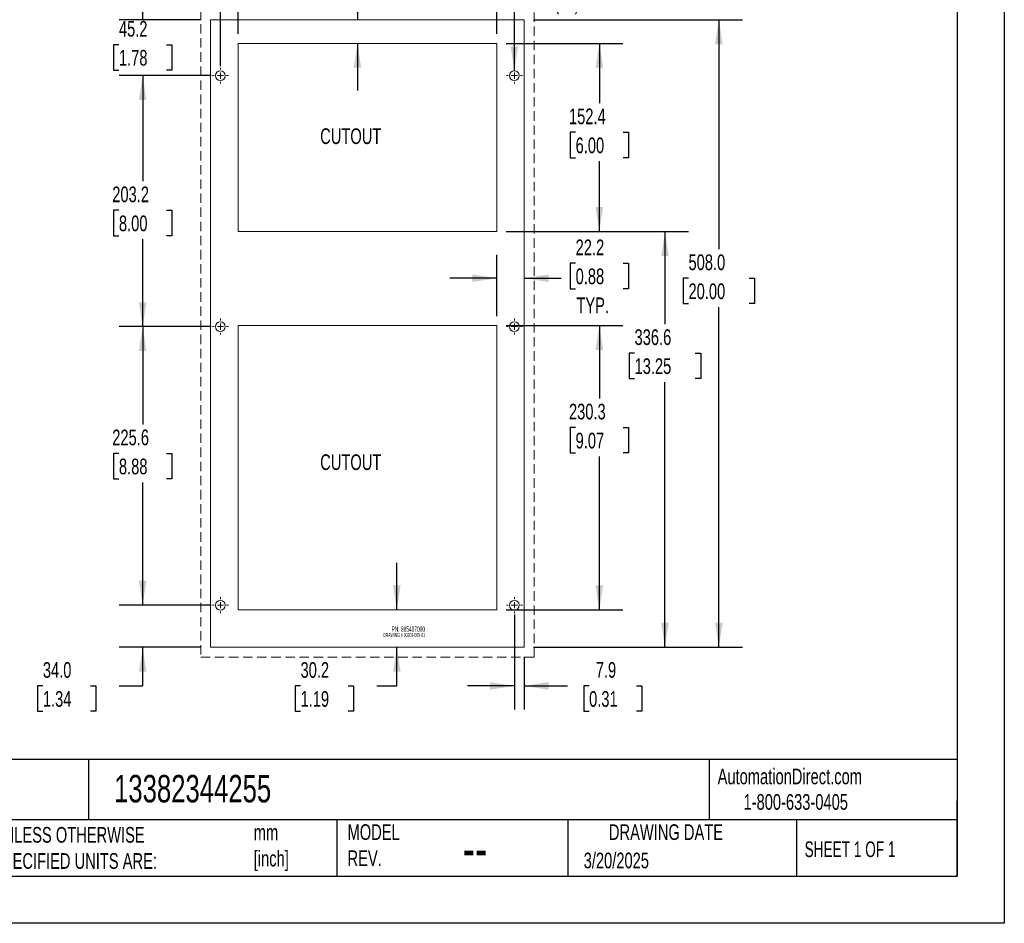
# Model space of a CAD drawing. Header units: millimetres. Extents: x 0 to 1676, y 0 to 1295.
# Tile 8 of 15: x 879 to 1676, y 0 to 732. Entities that reach past the tile are written whole.
import ezdxf

# ---------------------------------------------------------------- set-up
doc = ezdxf.new("R2010")
doc.units = ezdxf.units.MM
doc.header["$LTSCALE"] = 6
doc.linetypes.add('HIDDEN', pattern=[1.905, 1.27, -0.635])
doc.layers.add('DIMENSIONS', color=140, linetype='Continuous', lineweight=25)
doc.layers.add('TEXT', color=140, linetype='Continuous', lineweight=25)
doc.styles.add('SLDTEXTSTYLE0', font='TXT', dxfattribs={"width": 0.552632})
doc.styles.add('SLDTEXTSTYLE1', font='TXT', dxfattribs={"width": 0.525})
doc.styles.add('SLDTEXTSTYLE2', font='TXT', dxfattribs={"width": 0.7})
doc.styles.add('SLDTEXTSTYLE3', font='TXT', dxfattribs={"width": 0.65})
doc.dimstyles.new('SLDDIMSTYLE0', dxfattribs={"dimtxt": 12.948047, "dimasz": 19.812, "dimexe": 0, "dimexo": 0.0625, "dimgap": 3.237012, "dimtad": 0, "dimtih": 1, "dimtoh": 1, "dimdec": 1, "dimrnd": 1e-09, "dimzin": 12, "dimdsep": 46, "dimtxsty": 'SLDTEXTSTYLE2', "dimsah": 1, "dimcen": 0, "dimadec": 0, "dimazin": 3, "dimtfac": 1, "dimtdec": 1, "dimtofl": 0, "dimtmove": 0, "dimatfit": 3, "dimfxl": 0, "dimfrac": 2, "dimtolj": 1, "dimtzin": 12, "dimarcsym": 0})
doc.dimstyles.new('SLDDIMSTYLE1', dxfattribs={"dimtxt": 12.948047, "dimasz": 19.812, "dimexe": 0, "dimexo": 0.0625, "dimgap": 3.237012, "dimtad": 0, "dimtih": 1, "dimtoh": 1, "dimdec": 1, "dimrnd": 1e-09, "dimzin": 12, "dimdsep": 46, "dimtxsty": 'SLDTEXTSTYLE2', "dimsah": 1, "dimcen": 0.09, "dimadec": 0, "dimazin": 3, "dimtfac": 1, "dimtdec": 1, "dimtmove": 0, "dimatfit": 0, "dimfxl": 0, "dimfrac": 2, "dimtolj": 1, "dimtzin": 12, "dimarcsym": 0})
doc.dimstyles.new('SLDDIMSTYLE2', dxfattribs={"dimtxt": 12.948047, "dimasz": 19.812, "dimexe": 0, "dimexo": 0.0625, "dimgap": 3.237012, "dimtad": 0, "dimtih": 1, "dimtoh": 1, "dimdec": 1, "dimrnd": 1e-09, "dimzin": 12, "dimdsep": 46, "dimtxsty": 'SLDTEXTSTYLE2', "dimsah": 1, "dimcen": 0.09, "dimadec": 0, "dimazin": 3, "dimtfac": 1, "dimtdec": 1, "dimtofl": 0, "dimtmove": 0, "dimatfit": 3, "dimfxl": 0, "dimfrac": 2, "dimtolj": 1, "dimtzin": 12, "dimarcsym": 0})
doc.dimstyles.new('SLDDIMSTYLE3', dxfattribs={"dimtxt": 12.948047, "dimasz": 19.812, "dimexe": 0, "dimexo": 0.0625, "dimgap": 3.237012, "dimtad": 0, "dimtih": 1, "dimtoh": 1, "dimdec": 1, "dimrnd": 1e-09, "dimzin": 4, "dimdsep": 46, "dimtxsty": 'SLDTEXTSTYLE2', "dimsah": 1, "dimcen": 0.09, "dimadec": 0, "dimazin": 1, "dimtfac": 1, "dimtdec": 1, "dimtofl": 0, "dimtmove": 0, "dimatfit": 3, "dimfxl": 0, "dimfrac": 2, "dimtolj": 1, "dimtzin": 12, "dimarcsym": 0})
doc.dimstyles.new('SLDDIMSTYLE4', dxfattribs={"dimtxt": 12.948047, "dimasz": 19.812, "dimexe": 0, "dimexo": 0.0625, "dimgap": 3.237012, "dimtad": 0, "dimtih": 1, "dimtoh": 1, "dimdec": 1, "dimrnd": 1e-09, "dimzin": 4, "dimdsep": 46, "dimtxsty": 'SLDTEXTSTYLE2', "dimsah": 1, "dimcen": 0.09, "dimadec": 0, "dimazin": 1, "dimtfac": 1, "dimtdec": 1, "dimtmove": 0, "dimatfit": 0, "dimfxl": 0, "dimfrac": 2, "dimtolj": 1, "dimtzin": 12, "dimarcsym": 0})

# ---------------------------------------------------------------- blocks, each defined once
blk = doc.blocks.new('SW_CENTERMARKSYMBOL_1_2')
at = {"color": 7, "linetype": 'Continuous', "lineweight": 18}
for p, q in [((-30, 0), (-38.7744, 0)), ((0, 0), (-15, 0)), ((0, 30), (0, 38.7744)), ((0, 0), (0, 15)), ((0, 0), (0, -15)), ((0, 0), (15, 0)), ((30, 0), (38.7744, 0)), ((0, -30), (0, -38.7744))]:
    blk.add_line(p, q, dxfattribs=at)
blk = doc.blocks.new('SW_NOTE_0')
at = {"color": 0, "linetype": 'Continuous', "lineweight": 18, "insert": (-32.7, 0), "char_height": 25.4, "attachment_point": 1, "rotation": 90, "style": 'SLDTEXTSTYLE0'}
blk.add_mtext('PN: 885407000', dxfattribs=at)
blk = doc.blocks.new('SW_NOTE_0_1')
at = {"color": 0, "linetype": 'Continuous', "lineweight": 18, "insert": (-24.6, 0), "char_height": 19.05, "attachment_point": 1, "rotation": 90, "style": 'SLDTEXTSTYLE1'}
blk.add_mtext('DRAWING # 30203-009-01', dxfattribs=at)
blk = doc.blocks.new('SW_NOTE_2')
at = {"color": 7, "linetype": 'Continuous', "lineweight": 18}
for name, p in [('SW_NOTE_0_1', (29.9, -40.4)), ('SW_NOTE_0', (5.9, 0))]:
    blk.add_blockref(name, p, dxfattribs=at)
blk = doc.blocks.new('SW_CENTERMARKSYMBOL_0_2')
at = {"color": 7, "linetype": 'Continuous', "lineweight": 18}
for p, q in [((-30, 0), (-38.7744, 0)), ((0, 0), (-15, 0)), ((0, 30), (0, 38.7744)), ((0, 0), (0, 15)), ((0, 0), (0, -15)), ((0, 0), (15, 0)), ((30, 0), (38.7744, 0)), ((0, -30), (0, -38.7744))]:
    blk.add_line(p, q, dxfattribs=at)
blk = doc.blocks.new('SW_CENTERMARKSYMBOL_2_2')
at = {"color": 7, "linetype": 'Continuous', "lineweight": 18}
for p, q in [((-30, 0), (-38.7744, 0)), ((0, 0), (-15, 0)), ((0, 30), (0, 38.7744)), ((0, 0), (0, 15)), ((0, 0), (0, -15)), ((0, 0), (15, 0)), ((30, 0), (38.7744, 0)), ((0, -30), (0, -38.7744))]:
    blk.add_line(p, q, dxfattribs=at)
blk = doc.blocks.new('SW_CENTERMARKSYMBOL_3_2')
at = {"color": 7, "linetype": 'Continuous', "lineweight": 18}
for p, q in [((-30, 0), (-38.7744, 0)), ((0, 0), (-15, 0)), ((0, 30), (0, 38.7744)), ((0, 0), (0, 15)), ((0, 0), (0, -15)), ((0, 0), (15, 0)), ((30, 0), (38.7744, 0)), ((0, -30), (0, -38.7744))]:
    blk.add_line(p, q, dxfattribs=at)
blk = doc.blocks.new('SW_CENTERMARKSYMBOL_5_2')
at = {"color": 7, "linetype": 'Continuous', "lineweight": 18}
for p, q in [((-30, 0), (-38.7744, 0)), ((0, 0), (-15, 0)), ((0, 30), (0, 38.7744)), ((0, 0), (0, 15)), ((0, 0), (0, -15)), ((0, 0), (15, 0)), ((30, 0), (38.7744, 0)), ((0, -30), (0, -38.7744))]:
    blk.add_line(p, q, dxfattribs=at)
blk = doc.blocks.new('SW_CENTERMARKSYMBOL_4_2')
at = {"color": 7, "linetype": 'Continuous', "lineweight": 18}
for p, q in [((-30, 0), (-38.7744, 0)), ((0, 0), (-15, 0)), ((0, 30), (0, 38.7744)), ((0, 0), (0, 15)), ((0, 0), (0, -15)), ((0, 0), (15, 0)), ((30, 0), (38.7744, 0)), ((0, -30), (0, -38.7744))]:
    blk.add_line(p, q, dxfattribs=at)
blk = doc.blocks.new('_D')
at = {"layer": 'DIMENSIONS'}
for p, q in [((1310.71, 780.17), (1306.37, 780.17)), ((1306.37, 780.17), (1306.37, 759.59)), ((1349.19, 780.17), (1353.54, 780.17)), ((1353.54, 780.17), (1353.54, 759.59)), ((1279.54, 690.23), (1279.54, 761.37)), ((1279.54, 761.37), (1292.49, 761.37)), ((1306.37, 759.59), (1310.71, 759.59)), ((1353.54, 759.59), (1349.19, 759.59))]:
    blk.add_line(p, q, dxfattribs=at)
blk.add_solid([(1279.54, 690.23), (1282.58, 710.05), (1276.49, 710.05)], dxfattribs=at)
at = {"layer": 'DIMENSIONS', "char_height": 12.7, "attachment_point": 1, "style": 'SLDTEXTSTYLE2'}
for s, insert in [('%%c', (1306.33, 799.44)), ('7.9', (1325.88, 799.44)), ('0.31', (1310.71, 775.96)), ('(6x)', (1311.87, 752.49))]:
    blk.add_mtext(s, dxfattribs=dict(at, insert=insert))
blk = doc.blocks.new('_D_1')
at = {"layer": 'DIMENSIONS'}
for p, q in [((978.42, 731.48), (978.42, 769.58)), ((1025.85, 731.48), (959.37, 731.48)), ((959.18, 711.3), (954.83, 711.3)), ((954.83, 711.3), (954.83, 690.72)), ((997.65, 711.3), (1002, 711.3)), ((1002, 711.3), (1002, 690.72)), ((954.83, 690.72), (959.18, 690.72)), ((1031.29, 686.27), (959.37, 686.27)), ((978.42, 686.27), (978.42, 648.17)), ((1002, 690.72), (997.65, 690.72))]:
    blk.add_line(p, q, dxfattribs=at)
for points in [[(978.42, 731.48), (981.46, 751.3), (975.37, 751.3)], [(978.42, 686.27), (975.37, 666.46), (981.46, 666.46)]]:
    blk.add_solid(points, dxfattribs=at)
at = {"layer": 'DIMENSIONS', "char_height": 12.7, "attachment_point": 1, "style": 'SLDTEXTSTYLE2'}
for s, insert in [('45.2', (959.18, 730.57)), ('1.78', (959.18, 707.1))]:
    blk.add_mtext(s, dxfattribs=dict(at, insert=insert))
blk = doc.blocks.new('_D_2')
at = {"layer": 'DIMENSIONS'}
for p, q in [((1033.79, 686.27), (959.37, 686.27)), ((978.42, 686.27), (978.42, 600.73)), ((959.18, 577.25), (954.83, 577.25)), ((954.83, 577.25), (954.83, 556.67)), ((997.65, 577.25), (1002, 577.25)), ((1002, 577.25), (1002, 556.67)), ((954.83, 556.67), (959.18, 556.67)), ((978.42, 483.07), (978.42, 553.77)), ((1002, 556.67), (997.65, 556.67)), ((1033.79, 483.07), (959.37, 483.07))]:
    blk.add_line(p, q, dxfattribs=at)
for points in [[(978.42, 686.27), (975.37, 666.46), (981.46, 666.46)], [(978.42, 483.07), (981.46, 502.88), (975.37, 502.88)]]:
    blk.add_solid(points, dxfattribs=at)
at = {"layer": 'DIMENSIONS', "char_height": 12.7, "attachment_point": 1, "style": 'SLDTEXTSTYLE2'}
for s, insert in [('203.2', (953.79, 596.52)), ('8.00', (959.18, 573.04))]:
    blk.add_mtext(s, dxfattribs=dict(at, insert=insert))
blk = doc.blocks.new('_D_3')
at = {"layer": 'DIMENSIONS'}
for p, q in [((1033.79, 483.07), (959.37, 483.07)), ((978.42, 483.07), (978.42, 403.91)), ((959.18, 380.44), (954.83, 380.44)), ((954.83, 380.44), (954.83, 359.86)), ((997.65, 380.44), (1002, 380.44)), ((1002, 380.44), (1002, 359.86)), ((954.83, 359.86), (959.18, 359.86)), ((1002, 359.86), (997.65, 359.86)), ((978.42, 257.52), (978.42, 356.96)), ((1033.79, 257.52), (959.37, 257.52))]:
    blk.add_line(p, q, dxfattribs=at)
for points in [[(978.42, 483.07), (975.37, 463.26), (981.46, 463.26)], [(978.42, 257.52), (981.46, 277.33), (975.37, 277.33)]]:
    blk.add_solid(points, dxfattribs=at)
at = {"layer": 'DIMENSIONS', "char_height": 12.7, "attachment_point": 1, "style": 'SLDTEXTSTYLE2'}
for s, insert in [('225.6', (953.79, 399.71)), ('8.88', (959.18, 376.23))]:
    blk.add_mtext(s, dxfattribs=dict(at, insert=insert))
blk = doc.blocks.new('_D_4')
at = {"layer": 'DIMENSIONS'}
for p, q in [((1163.95, 771.2), (1152.41, 771.2)), ((1152.41, 771.2), (1152.41, 731.48)), ((1187.29, 771.2), (1182.94, 771.2)), ((1182.94, 771.2), (1182.94, 750.62)), ((1225.77, 771.2), (1230.11, 771.2)), ((1230.11, 771.2), (1230.11, 750.62)), ((1182.94, 750.62), (1187.29, 750.62)), ((1230.11, 750.62), (1225.77, 750.62)), ((1152.41, 712.43), (1152.41, 674.33))]:
    blk.add_line(p, q, dxfattribs=at)
for points in [[(1152.41, 731.48), (1155.46, 751.3), (1149.37, 751.3)], [(1152.41, 712.43), (1149.37, 692.62), (1155.46, 692.62)]]:
    blk.add_solid(points, dxfattribs=at)
at = {"layer": 'DIMENSIONS', "char_height": 12.7, "attachment_point": 1, "style": 'SLDTEXTSTYLE2'}
for s, insert in [('19.1', (1187.29, 790.47)), ('0.75', (1187.29, 766.99))]:
    blk.add_mtext(s, dxfattribs=dict(at, insert=insert))
blk = doc.blocks.new('_D_5')
at = {"layer": 'DIMENSIONS'}
for p, q in [((1055.7, 720.05), (1055.7, 836.77)), ((1265.25, 720.05), (1265.25, 836.77)), ((1055.7, 817.72), (1120.86, 817.72)), ((1138.4, 817.72), (1134.06, 817.72)), ((1134.06, 817.72), (1134.06, 797.14)), ((1176.88, 817.72), (1181.23, 817.72)), ((1181.23, 817.72), (1181.23, 797.14)), ((1265.25, 817.72), (1194.43, 817.72)), ((1134.06, 797.14), (1138.4, 797.14)), ((1181.23, 797.14), (1176.88, 797.14))]:
    blk.add_line(p, q, dxfattribs=at)
for points in [[(1055.7, 817.72), (1075.51, 814.67), (1075.51, 820.77)], [(1265.25, 817.72), (1245.44, 820.77), (1245.44, 814.67)]]:
    blk.add_solid(points, dxfattribs=at)
at = {"layer": 'DIMENSIONS', "char_height": 12.7, "attachment_point": 1, "style": 'SLDTEXTSTYLE2'}
for s, insert in [('209.5', (1133.02, 836.99)), ('8.25', (1138.4, 813.51))]:
    blk.add_mtext(s, dxfattribs=dict(at, insert=insert))
blk = doc.blocks.new('_D_6')
at = {"layer": 'DIMENSIONS'}
for p, q in [((1272.87, 712.43), (1367.42, 712.43)), ((1348.37, 712.43), (1348.37, 663.87)), ((1329.14, 640.4), (1324.79, 640.4)), ((1324.79, 640.4), (1324.79, 619.82)), ((1367.61, 640.4), (1371.96, 640.4)), ((1371.96, 640.4), (1371.96, 619.82)), ((1324.79, 619.82), (1329.14, 619.82)), ((1348.37, 560.03), (1348.37, 616.92)), ((1371.96, 619.82), (1367.61, 619.82)), ((1272.87, 560.03), (1367.42, 560.03))]:
    blk.add_line(p, q, dxfattribs=at)
for points in [[(1348.37, 712.43), (1345.33, 692.62), (1351.42, 692.62)], [(1348.37, 560.03), (1351.42, 579.85), (1345.33, 579.85)]]:
    blk.add_solid(points, dxfattribs=at)
at = {"layer": 'DIMENSIONS', "char_height": 12.7, "attachment_point": 1, "style": 'SLDTEXTSTYLE2'}
for s, insert in [('152.4', (1323.75, 659.67)), ('6.00', (1329.14, 636.19))]:
    blk.add_mtext(s, dxfattribs=dict(at, insert=insert))
blk = doc.blocks.new('_D_7')
at = {"layer": 'DIMENSIONS'}
for p, q in [((1295.09, 731.48), (1464.25, 731.48)), ((1445.2, 731.48), (1445.2, 545.72)), ((1420.58, 522.25), (1416.23, 522.25)), ((1416.23, 522.25), (1416.23, 501.67)), ((1469.82, 522.25), (1474.17, 522.25)), ((1474.17, 522.25), (1474.17, 501.67)), ((1416.23, 501.67), (1420.58, 501.67)), ((1445.2, 223.48), (1445.2, 498.77)), ((1474.17, 501.67), (1469.82, 501.67)), ((1295.09, 223.48), (1464.25, 223.48))]:
    blk.add_line(p, q, dxfattribs=at)
for points in [[(1445.2, 731.48), (1442.15, 711.67), (1448.25, 711.67)], [(1445.2, 223.48), (1448.25, 243.3), (1442.15, 243.3)]]:
    blk.add_solid(points, dxfattribs=at)
at = {"layer": 'DIMENSIONS', "char_height": 12.7, "attachment_point": 1, "style": 'SLDTEXTSTYLE2'}
for s, insert in [('508.0', (1420.58, 541.52)), ('20.00', (1420.58, 518.04))]:
    blk.add_mtext(s, dxfattribs=dict(at, insert=insert))
blk = doc.blocks.new('_D_8')
at = {"layer": 'DIMENSIONS'}
for p, q in [((1272.87, 483.96), (1367.42, 483.96)), ((1348.37, 483.96), (1348.37, 424.86)), ((1329.14, 401.39), (1324.79, 401.39)), ((1324.79, 401.39), (1324.79, 380.81)), ((1367.61, 401.39), (1371.96, 401.39)), ((1371.96, 401.39), (1371.96, 380.81)), ((1324.79, 380.81), (1329.14, 380.81)), ((1348.37, 253.71), (1348.37, 377.91)), ((1371.96, 380.81), (1367.61, 380.81)), ((1272.87, 253.71), (1367.42, 253.71))]:
    blk.add_line(p, q, dxfattribs=at)
for points in [[(1348.37, 483.96), (1345.33, 464.15), (1351.42, 464.15)], [(1348.37, 253.71), (1351.42, 273.52), (1345.33, 273.52)]]:
    blk.add_solid(points, dxfattribs=at)
at = {"layer": 'DIMENSIONS', "char_height": 12.7, "attachment_point": 1, "style": 'SLDTEXTSTYLE2'}
for s, insert in [('230.3', (1323.75, 420.66)), ('9.07', (1329.14, 397.18))]:
    blk.add_mtext(s, dxfattribs=dict(at, insert=insert))
blk = doc.blocks.new('_D_9')
at = {"layer": 'DIMENSIONS'}
for p, q in [((1265.25, 491.58), (1265.25, 541.3)), ((1329.14, 534.36), (1324.79, 534.36)), ((1324.79, 534.36), (1324.79, 513.78)), ((1367.61, 534.36), (1371.96, 534.36)), ((1371.96, 534.36), (1371.96, 513.78)), ((1265.25, 522.25), (1227.15, 522.25)), ((1287.47, 522.25), (1317.54, 522.25)), ((1324.79, 513.78), (1329.14, 513.78)), ((1371.96, 513.78), (1367.61, 513.78))]:
    blk.add_line(p, q, dxfattribs=at)
for points in [[(1265.25, 522.25), (1245.44, 525.29), (1245.44, 519.2)], [(1287.47, 522.25), (1307.29, 519.2), (1307.29, 525.29)]]:
    blk.add_solid(points, dxfattribs=at)
at = {"layer": 'DIMENSIONS', "char_height": 12.7, "attachment_point": 1, "style": 'SLDTEXTSTYLE2'}
for s, insert in [('22.2', (1329.14, 553.63)), ('0.88', (1329.14, 530.15)), ('TYP.', (1329.76, 506.67))]:
    blk.add_mtext(s, dxfattribs=dict(at, insert=insert))
blk = doc.blocks.new('_D_10')
at = {"layer": 'DIMENSIONS'}
for p, q in [((1279.54, 249.9), (1279.54, 173.16)), ((1287.47, 215.86), (1287.47, 173.16)), ((1279.54, 192.21), (1241.44, 192.21)), ((1287.47, 192.21), (1322.52, 192.21)), ((1340.07, 192.21), (1335.72, 192.21)), ((1335.72, 192.21), (1335.72, 171.63)), ((1378.55, 192.21), (1382.89, 192.21)), ((1382.89, 192.21), (1382.89, 171.63)), ((1335.72, 171.63), (1340.07, 171.63)), ((1382.89, 171.63), (1378.55, 171.63))]:
    blk.add_line(p, q, dxfattribs=at)
for points in [[(1279.54, 192.21), (1259.72, 195.26), (1259.72, 189.16)], [(1287.47, 192.21), (1307.29, 189.16), (1307.29, 195.26)]]:
    blk.add_solid(points, dxfattribs=at)
at = {"layer": 'DIMENSIONS', "char_height": 12.7, "attachment_point": 1, "style": 'SLDTEXTSTYLE2'}
for s, insert in [('7.9', (1345.46, 211.48)), ('0.31', (1340.07, 188))]:
    blk.add_mtext(s, dxfattribs=dict(at, insert=insert))
blk = doc.blocks.new('_D_11')
at = {"layer": 'DIMENSIONS'}
for p, q in [((1184.32, 253.71), (1184.32, 291.81)), ((1184.32, 192.21), (1184.32, 223.48)), ((1106.3, 192.21), (1101.95, 192.21)), ((1101.95, 192.21), (1101.95, 171.63)), ((1144.78, 192.21), (1149.13, 192.21)), ((1149.13, 192.21), (1149.13, 171.63)), ((1168.12, 192.21), (1184.32, 192.21)), ((1101.95, 171.63), (1106.3, 171.63)), ((1149.13, 171.63), (1144.78, 171.63))]:
    blk.add_line(p, q, dxfattribs=at)
for points in [[(1184.32, 253.71), (1187.37, 273.52), (1181.28, 273.52)], [(1184.32, 223.48), (1181.28, 203.67), (1187.37, 203.67)]]:
    blk.add_solid(points, dxfattribs=at)
at = {"layer": 'DIMENSIONS', "char_height": 12.7, "attachment_point": 1, "style": 'SLDTEXTSTYLE2'}
for s, insert in [('30.2', (1106.3, 211.48)), ('1.19', (1106.3, 188))]:
    blk.add_mtext(s, dxfattribs=dict(at, insert=insert))
blk = doc.blocks.new('_D_12')
at = {"layer": 'DIMENSIONS'}
for p, q in [((978.42, 257.52), (978.42, 295.62)), ((1033.79, 257.52), (959.37, 257.52)), ((1025.85, 223.48), (959.37, 223.48)), ((978.42, 192.21), (978.42, 223.48)), ((897.56, 192.21), (893.21, 192.21)), ((893.21, 192.21), (893.21, 171.63)), ((936.03, 192.21), (940.38, 192.21)), ((940.38, 192.21), (940.38, 171.63)), ((959.38, 192.21), (978.42, 192.21)), ((893.21, 171.63), (897.56, 171.63)), ((940.38, 171.63), (936.03, 171.63))]:
    blk.add_line(p, q, dxfattribs=at)
for points in [[(978.42, 257.52), (981.46, 277.33), (975.37, 277.33)], [(978.42, 223.48), (975.37, 203.67), (981.46, 203.67)]]:
    blk.add_solid(points, dxfattribs=at)
at = {"layer": 'DIMENSIONS', "char_height": 12.7, "attachment_point": 1, "style": 'SLDTEXTSTYLE2'}
for s, insert in [('34.0', (897.56, 211.48)), ('1.34', (897.56, 188))]:
    blk.add_mtext(s, dxfattribs=dict(at, insert=insert))
blk = doc.blocks.new('_D_13')
at = {"layer": 'DIMENSIONS'}
for p, q in [((1272.87, 560.03), (1420.55, 560.03)), ((1401.5, 560.03), (1401.5, 485.11)), ((1376.87, 461.63), (1372.52, 461.63)), ((1372.52, 461.63), (1372.52, 441.05)), ((1426.12, 461.63), (1430.47, 461.63)), ((1430.47, 461.63), (1430.47, 441.05)), ((1372.52, 441.05), (1376.87, 441.05)), ((1430.47, 441.05), (1426.12, 441.05)), ((1401.5, 223.48), (1401.5, 438.15)), ((1295.09, 223.48), (1420.55, 223.48))]:
    blk.add_line(p, q, dxfattribs=at)
for points in [[(1401.5, 560.03), (1398.45, 540.22), (1404.54, 540.22)], [(1401.5, 223.48), (1404.54, 243.3), (1398.45, 243.3)]]:
    blk.add_solid(points, dxfattribs=at)
at = {"layer": 'DIMENSIONS', "char_height": 12.7, "attachment_point": 1, "style": 'SLDTEXTSTYLE2'}
for s, insert in [('336.6', (1376.87, 480.9)), ('13.25', (1376.87, 457.42))]:
    blk.add_mtext(s, dxfattribs=dict(at, insert=insert))
blk = doc.blocks.new('_D_14')
at = {"layer": 'DIMENSIONS'}
for p, q in [((1033.47, 739.1), (1033.47, 945.49)), ((1287.47, 739.1), (1287.47, 945.49)), ((1033.47, 926.44), (1115.47, 926.44)), ((1133.02, 926.44), (1128.67, 926.44)), ((1128.67, 926.44), (1128.67, 905.86)), ((1182.27, 926.44), (1186.61, 926.44)), ((1186.61, 926.44), (1186.61, 905.86)), ((1287.47, 926.44), (1199.81, 926.44)), ((1128.67, 905.86), (1133.02, 905.86)), ((1186.61, 905.86), (1182.27, 905.86))]:
    blk.add_line(p, q, dxfattribs=at)
for points in [[(1033.47, 926.44), (1053.29, 923.39), (1053.29, 929.49)], [(1287.47, 926.44), (1267.66, 929.49), (1267.66, 923.39)]]:
    blk.add_solid(points, dxfattribs=at)
at = {"layer": 'DIMENSIONS', "char_height": 12.7, "attachment_point": 1, "style": 'SLDTEXTSTYLE2'}
for s, insert in [('254.0', (1133.02, 945.71)), ('10.00', (1133.02, 922.23))]:
    blk.add_mtext(s, dxfattribs=dict(at, insert=insert))
blk = doc.blocks.new('_D_15')
at = {"layer": 'DIMENSIONS'}
for p, q in [((1041.41, 693.89), (1041.41, 891.77)), ((1279.54, 693.89), (1279.54, 891.77)), ((1041.41, 872.72), (1120.86, 872.72)), ((1138.4, 872.72), (1134.06, 872.72)), ((1134.06, 872.72), (1134.06, 852.15)), ((1176.88, 872.72), (1181.23, 872.72)), ((1181.23, 872.72), (1181.23, 852.15)), ((1279.54, 872.72), (1194.43, 872.72)), ((1134.06, 852.15), (1138.4, 852.15)), ((1181.23, 852.15), (1176.88, 852.15))]:
    blk.add_line(p, q, dxfattribs=at)
for points in [[(1041.41, 872.72), (1061.22, 869.68), (1061.22, 875.77)], [(1279.54, 872.72), (1259.72, 875.77), (1259.72, 869.68)]]:
    blk.add_solid(points, dxfattribs=at)
at = {"layer": 'DIMENSIONS', "char_height": 12.7, "attachment_point": 1, "style": 'SLDTEXTSTYLE2'}
for s, insert in [('238.1', (1133.02, 891.99)), ('9.38', (1138.4, 868.52))]:
    blk.add_mtext(s, dxfattribs=dict(at, insert=insert))
blk = doc.blocks.new('_D_20')
at = {"layer": 'DIMENSIONS'}
for p, q in [((842, 741.16), (842, 814.53)), ((864.39, 437.72), (864.39, 814.53)), ((842, 795.48), (803.9, 795.48)), ((864.39, 795.48), (903.87, 795.48)), ((921.41, 795.48), (917.07, 795.48)), ((917.07, 795.48), (917.07, 774.9)), ((959.89, 795.48), (964.24, 795.48)), ((964.24, 795.48), (964.24, 774.9)), ((917.07, 774.9), (921.41, 774.9)), ((964.24, 774.9), (959.89, 774.9))]:
    blk.add_line(p, q, dxfattribs=at)
for points in [[(842, 795.48), (822.19, 798.53), (822.19, 792.43)], [(864.39, 795.48), (884.2, 792.43), (884.2, 798.53)]]:
    blk.add_solid(points, dxfattribs=at)
at = {"layer": 'DIMENSIONS', "char_height": 12.7, "attachment_point": 1, "style": 'SLDTEXTSTYLE2'}
for s, insert in [('22.4', (921.41, 814.75)), ('0.88', (921.41, 791.27))]:
    blk.add_mtext(s, dxfattribs=dict(at, insert=insert))

msp = doc.modelspace()

# ---------------------------------------------------------------- linework, layer by layer
at = {"color": 7, "linetype": 'Continuous'}
for p, q in [((1676.41, 1295.42), (1676.41, 0.02)), ((1676.41, 0.02), (0.01, 0.02))]:
    msp.add_line(p, q, dxfattribs=at)
at = {"color": 179, "linetype": 'HIDDEN', "lineweight": 18}
for p, q in [((1025.47, 739.48), (1025.47, 215.48)), ((1295.47, 215.48), (1295.47, 739.48)), ((1025.47, 215.48), (1295.47, 215.48))]:
    msp.add_line(p, q, dxfattribs=at)
at = {"color": 7, "linetype": 'Continuous', "lineweight": 18}
for p, q in [((1287.47, 731.48), (1033.47, 731.48)), ((1033.47, 731.48), (1033.47, 223.48)), ((1287.47, 223.48), (1287.47, 731.48)), ((1265.25, 712.43), (1055.7, 712.43)), ((1055.7, 712.43), (1055.7, 560.03)), ((1265.25, 560.03), (1265.25, 712.43)), ((1055.7, 560.03), (1265.25, 560.03)), ((1265.25, 483.96), (1055.7, 483.96)), ((1055.7, 483.96), (1055.7, 253.71)), ((1265.25, 253.71), (1265.25, 483.96)), ((1055.7, 253.71), (1265.25, 253.71)), ((1033.47, 223.48), (1287.47, 223.48))]:
    msp.add_line(p, q, dxfattribs=at)
for centre in [(1041.41, 686.27), (1279.54, 686.27), (1041.41, 483.07), (1279.54, 483.07), (1041.41, 257.52), (1279.54, 257.52)]:
    msp.add_circle(centre, 3.96, dxfattribs=at)
at = {"layer": 'TEXT'}
for p, q in [((1638.3, 1257.3), (1638.3, 38.1)), ((1638.3, 132.76), (38.1, 132.76)), ((934.55, 132.76), (934.55, 83.82)), ((1437.45, 132.76), (1437.45, 83.82)), ((1638.3, 38.1), (1638.3, 99.06)), ((1638.3, 83.82), (38.1, 83.82)), ((1135.8, 83.82), (1135.8, 38.1)), ((1322.79, 83.82), (1322.79, 38.1)), ((1508.09, 83.82), (1508.09, 38.1)), ((38.1, 38.1), (1638.3, 38.1))]:
    msp.add_line(p, q, dxfattribs=at)

# ---------------------------------------------------------------- block references
at = {"color": 7, "linetype": 'Continuous', "xscale": 0.1666666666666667, "yscale": 0.1666666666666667, "zscale": 0.1666666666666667, "rotation": 270}
for name, p in [('SW_CENTERMARKSYMBOL_5_2', (1041.41, 686.27)), ('SW_CENTERMARKSYMBOL_0_2', (1279.54, 686.27)), ('SW_CENTERMARKSYMBOL_4_2', (1041.41, 483.07)), ('SW_CENTERMARKSYMBOL_1_2', (1279.54, 483.07)), ('SW_CENTERMARKSYMBOL_3_2', (1041.41, 257.52)), ('SW_CENTERMARKSYMBOL_2_2', (1279.54, 257.52)), ('SW_NOTE_2', (1180.04, 235.86))]:
    msp.add_blockref(name, p, dxfattribs=at)

# ---------------------------------------------------------------- texts
at = {"color": 179, "linetype": 'Continuous', "lineweight": 18, "char_height": 12.7, "attachment_point": 1, "style": 'SLDTEXTSTYLE2'}
for s, insert in [('AutomationDirect.com', (1444.17, 125.26)), ('1-800-633-0405', (1465.15, 104.62))]:
    msp.add_mtext(s, dxfattribs=dict(at, insert=insert))
at = {"layer": 'DIMENSIONS', "char_height": 12.7, "attachment_point": 1, "style": 'SLDTEXTSTYLE2'}
for insert in [(1122.22, 643.61), (1122.22, 379.69)]:
    msp.add_mtext('CUTOUT', dxfattribs=dict(at, insert=insert))
at = {"layer": 'TEXT'}
for s, insert, char_height, attachment_point, style in [('13382344255', (955.25, 120.14), 22.225, 1, 'SLDTEXTSTYLE2'), ('MODEL ^JREV.', (1144.4, 80.18), 12.7, 1, 'SLDTEXTSTYLE2'), ('DRAWING DATE', (1402.35, 80.18), 12.7, 2, 'SLDTEXTSTYLE2'), ('UNLESS OTHERWISE ^JSPECIFIED UNITS ARE:', (857.21, 77.98), 12.7, 1, 'SLDTEXTSTYLE2'), ('mm^J[inch]', (1068.38, 79.97), 12.7, 1, 'SLDTEXTSTYLE2'), ('SHEET 1 OF 1', (1514.65, 66.31), 12.7, 1, 'SLDTEXTSTYLE3'), ('--', (1237.79, 76.41), 31.75, 1, 'SLDTEXTSTYLE2'), ('3/20/2025', (1335.68, 57.22), 12.7, 1, 'SLDTEXTSTYLE2')]:
    msp.add_mtext(s, dxfattribs=dict(at, insert=insert, char_height=char_height, attachment_point=attachment_point, style=style))

# ---------------------------------------------------------------- dimensions: what is measured, and where the dimension line sits
at = {"layer": 'DIMENSIONS'}
for base, p1, p2, dimstyle, picture, middle in [((1033.47, 926.44), (1287.47, 731.48), (1033.47, 731.48), 'SLDDIMSTYLE3', '_D_14', (1157.64, 926.44)), ((1279.54, 872.72), (1041.41, 686.27), (1279.54, 686.27), 'SLDDIMSTYLE2', '_D_15', (1157.64, 872.72)), ((1055.698413, 817.721179), (1265.248407, 712.433779), (1055.698413, 712.433779), 'SLDDIMSTYLE2', '_D_5', (1157.642938, 817.721179)), ((1287.47, 192.21), (1279.54, 257.52), (1287.47, 223.48), 'SLDDIMSTYLE1', '_D_10', (1359.31, 192.21))]:
    dim = msp.add_linear_dim(base=base, p1=p1, p2=p2, dimstyle=dimstyle, dxfattribs=at)
    dim.commit()
    dim.dimension.update_dxf_attribs({"geometry": picture, "text_midpoint": middle, "dimtype": 160})
for base, p1, p2, angle, dimstyle, picture, middle in [((864.39, 795.48), (842, 733.54), (864.39, 430.1), 0, 'SLDDIMSTYLE1', '_D_20', (940.65, 795.48)), ((1152.414803, 731.483781), (1055.698413, 712.433779), (1033.473406, 731.483781), 90, 'SLDDIMSTYLE1', '_D_4', (1152.414803, 771.195349)), ((978.42, 731.48), (1038.91, 686.27), (1033.47, 731.48), 90, 'SLDDIMSTYLE1', '_D_1', (978.42, 711.3)), ((1445.2, 223.48), (1287.47, 731.48), (1287.47, 223.48), 90, 'SLDDIMSTYLE3', '_D_7', (1445.2, 522.25)), ((1348.37, 712.43), (1265.25, 560.03), (1265.25, 712.43), 90, 'SLDDIMSTYLE2', '_D_6', (1348.37, 640.4)), ((978.42, 483.07), (1041.41, 686.27), (1041.41, 483.07), 90, 'SLDDIMSTYLE2', '_D_2', (978.42, 577.25)), ((1401.495365, 560.03377), (1287.473414, 223.483765), (1265.248407, 560.03377), 90, 'SLDDIMSTYLE2', '_D_13', (1401.495365, 461.630603)), ((978.4154, 257.5198), (1041.4109, 483.0718), (1041.4109, 257.5198), 90, 'SLDDIMSTYLE2', '_D_3', (978.4154, 380.4363)), ((1348.3736, 483.9608), (1265.2484, 253.7098), (1265.2484, 483.9608), 90, 'SLDDIMSTYLE2', '_D_8', (1348.3736, 401.3858)), ((978.42, 223.48), (1041.41, 257.52), (1033.47, 223.48), 90, 'SLDDIMSTYLE4', '_D_12', (978.42, 192.21)), ((1184.32, 223.48), (1265.25, 253.71), (1287.47, 223.48), 90, 'SLDDIMSTYLE1', '_D_11', (1184.32, 192.21))]:
    dim = msp.add_linear_dim(base=base, p1=p1, p2=p2, angle=angle, dimstyle=dimstyle, dxfattribs=at)
    dim.commit()
    dim.dimension.update_dxf_attribs({"geometry": picture, "text_midpoint": middle, "dimtype": 160})
dim = msp.add_diameter_dim_2p(p1=(1279.54, 682.31), p2=(1279.54, 690.23), text='<>\\P(6x)', dimstyle='SLDDIMSTYLE0', dxfattribs=at)
dim.commit()
dim.dimension.update_dxf_attribs({"geometry": '_D', "text_midpoint": (1329.95, 768.06), "dimtype": 163})
dim = msp.add_linear_dim(base=(1287.47, 522.25), p1=(1265.25, 483.96), p2=(1287.47, 731.48), text='<>\\PTYP.', dimstyle='SLDDIMSTYLE1', dxfattribs=at)
dim.commit()
dim.dimension.update_dxf_attribs({"geometry": '_D_9', "text_midpoint": (1348.37, 522.25), "dimtype": 160})

doc.saveas('drawing.dxf')
